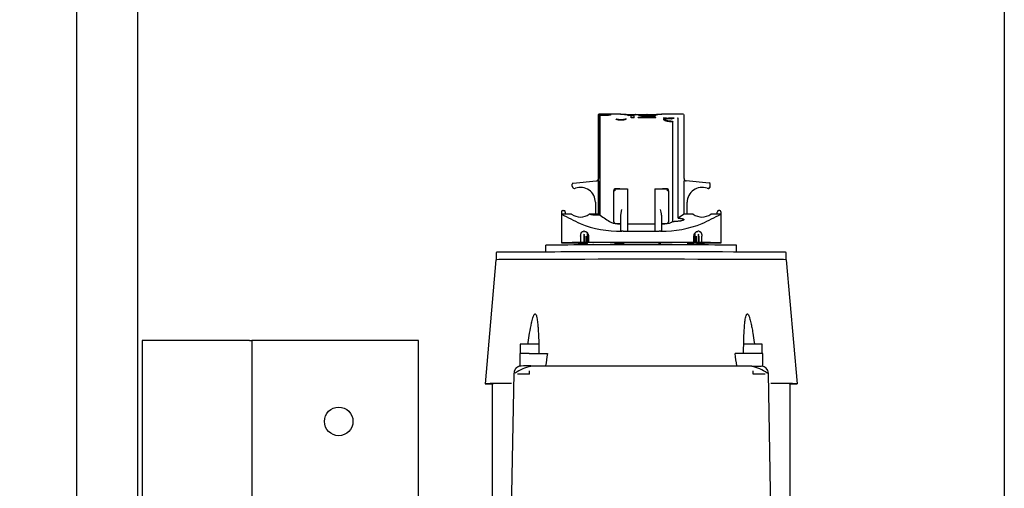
# Model space of a CAD drawing. Header units: centimetres. Extents: x 0 to 55409, y -2708 to 14680.
# Tile 147 of 215: x 51025 to 51067, y 4564 to 4583. Entities that reach past the tile are written whole.
import ezdxf

# ---------------------------------------------------------------- set-up
doc = ezdxf.new("R2010")
doc.units = ezdxf.units.CM
doc.header["$LTSCALE"] = 0.01
doc.layers.add('A-konstrukcja', color=7, linetype='Continuous')
doc.layers.add('CKPOM_POWIERZ', color=1, linetype='Continuous', plot=False)

# ---------------------------------------------------------------- blocks, each defined once
blk = doc.blocks.new('A$7E8814B27261F1')
at = {"color": 7, "linetype": 'Continuous'}
for p, q in [((366.58, 325.5), (636.73, 325.5)), ((636.73, 325.5), (711.34, 325.5)), ((554, 298), (353, 298)), ((636.73, 300), (367, 300)), ((554, 293), (554, 298)), ((711.34, 300), (636.73, 300)), ((554, 253), (554, 293)), ((554, 253), (554, 252)), ((554, 252), (457, 252)), ((554, 247), (554, 252)), ((554, 187), (554, 247)), ((554, 182), (554, 187)), ((452.5, 182), (554, 182)), ((587.81, 149.5), (535.81, 154.05)), ((535.81, 151.05), (447.86, 151.05)), ((590.91, 149.4), (587.82, 149.4)), ((442.63, 143.61), (540.3, 141.91)), ((548.45, 139.52), (543.12, 139.52)), ((552.45, 139.27), (548.46, 139.27)), ((539.79, 135.47), (541.26, 135.47)), ((543.26, 134.91), (543.26, 42.09)), ((548.46, 135.52), (548.46, 127.9)), ((591.05, 128.5), (593.91, 128.5)), ((594.89, 119.69), (594.89, 120.25)), ((594.89, 120.25), (594.92, 120.25)), ((607.91, 122), (594.91, 122)), ((594.92, 120.25), (594.92, 119.94)), ((606.89, 117.71), (606.89, 120.25)), ((606.89, 120.25), (606.91, 120.25)), ((606.91, 120.25), (606.91, 121.97)), ((607.92, 121.97), (606.91, 121.97)), ((606.91, 120.25), (607.82, 120.25)), ((607.82, 120.25), (607.82, 120.45)), ((607.82, 120.45), (607.92, 120.45)), ((608.42, 121.47), (608.42, 120.95)), ((594.89, 119.69), (594.93, 119.69)), ((617.95, 117.15), (617.95, 117.14)), ((617.96, 117.15), (617.95, 117.15)), ((618.72, 117.5), (618.7, 117.5)), ((618.72, 117.5), (619.5, 117.5)), ((619.99, 117.04), (620.84, 107.4)), ((594.81, 114.1), (594.81, 113.93)), ((594.81, 112.62), (594.81, 113.93)), ((594.81, 112.62), (594.81, 112.5)), ((594.81, 112.5), (594.81, 112.38)), ((594.81, 111.66), (594.81, 112.38)), ((594.81, 111.66), (594.85, 111.66)), ((594.88, 114.63), (594.88, 114.82)), ((594.88, 114.82), (594.88, 114.6)), ((594.88, 114.82), (594.89, 114.82)), ((594.92, 114.82), (594.89, 114.82)), ((594.89, 111.4), (594.89, 114.02)), ((594.89, 112.45), (594.89, 111.4)), ((594.92, 114.37), (594.92, 111.4)), ((594.99, 115.17), (594.93, 115.17)), ((594.93, 111.4), (594.93, 112.84)), ((594.94, 114.6), (594.94, 114.82)), ((594.94, 114.82), (594.94, 114.63)), ((594.94, 114.82), (595, 114.82)), ((594.94, 114.6), (595, 114.6)), ((595.02, 113.93), (595.02, 114.1)), ((595.02, 112.62), (595.02, 113.93)), ((597.72, 113.93), (595.02, 113.93)), ((595.02, 112.62), (595.02, 112.5)), ((597.72, 112.62), (595.02, 112.62)), ((595.02, 112.5), (595.02, 112.38)), ((595.02, 112.5), (598.59, 112.5)), ((595.02, 111.66), (595.02, 112.38)), ((597.72, 112.38), (595.02, 112.38)), ((597.72, 111.66), (595.02, 111.66)), ((594.44, 111.4), (594.01, 111.4)), ((594.96, 111.4), (594.44, 111.4)), ((594.99, 111.07), (594.99, 110.93)), ((594.99, 111.07), (599, 111.07)), ((594.99, 110.85), (594.99, 111.07)), ((594.99, 110.85), (598.64, 110.85)), ((595, 108.79), (595, 108.57)), ((595, 107.77), (595.03, 107.77)), ((595.03, 107.75), (595.03, 110.64)), ((597.73, 110.64), (595.03, 110.64)), ((606.89, 107.75), (606.89, 110.29)), ((606.89, 107.75), (606.91, 107.75)), ((606.91, 106.48), (606.91, 107.75)), ((611.92, 107.75), (606.91, 107.75)), ((606.46, 105.77), (648.24, 105.77)), ((606.87, 106.42), (648.68, 106.42)), ((620.73, 106.48), (606.91, 106.48)), ((648.72, 106.5), (621.83, 106.5)), ((648.26, 105.77), (648.24, 105.77)), ((648.68, 106.42), (648.68, 105.5)), ((648.91, 97.02), (648.91, 106.33)), ((594.44, 99.62), (594.03, 99.62)), ((595.03, 99.62), (594.44, 99.62)), ((594.79, 99.62), (594.79, 96)), ((594.8, 96), (594.8, 99.62)), ((595.03, 101.5), (595.03, 101.5)), ((595.03, 101.5), (595.04, 101.5)), ((595.03, 100.7), (595.03, 76.3)), ((595.04, 76.3), (595.04, 100.7)), ((603.03, 99.3), (603.03, 97)), ((603.73, 100), (615.96, 100)), ((615.96, 100), (616.65, 100)), ((616.65, 100), (616.84, 100)), ((617.35, 94.25), (617.35, 99.3)), ((617.54, 98.85), (617.54, 99.3)), ((595.01, 96), (594.03, 96)), ((594.78, 96), (594.78, 96.07)), ((594.78, 96), (594.78, 96.07)), ((594.81, 98.5), (594.81, 98.5)), ((594.81, 98.5), (595.01, 98.5)), ((594.81, 97.7), (594.81, 96)), ((594.82, 96), (594.82, 97.7)), ((595.01, 98.5), (595.01, 98.5)), ((595.01, 98.5), (595.03, 98.5)), ((595.01, 97.7), (595.01, 92.5)), ((595.02, 95.73), (595.02, 97.7)), ((595.02, 95.62), (595.02, 95.73)), ((595.03, 95.73), (595.02, 95.73)), ((595.02, 95.5), (595.02, 95.62)), ((595.02, 95.62), (595.03, 95.62)), ((595.02, 81.5), (595.02, 95.5)), ((595.03, 95.5), (595.02, 95.5)), ((595.04, 96.07), (595.04, 80.93)), ((595.05, 96.07), (595.05, 80.93)), ((599.82, 96.07), (599.82, 96.6)), ((599.82, 96.07), (599.82, 94.25)), ((599.94, 97), (606.53, 97)), ((602.88, 97), (602.88, 97.47)), ((606.53, 97), (608.88, 96.6)), ((617.51, 97.47), (617.51, 94.25)), ((595.01, 92.5), (595.01, 92.5)), ((595.01, 84.5), (595.01, 92.5)), ((608.88, 94.25), (599.82, 94.25)), ((599.82, 94.25), (599.82, 82.75)), ((602.88, 94.25), (602.88, 82.75)), ((616.29, 94.25), (608.88, 94.25)), ((617.35, 94.25), (616.29, 94.25)), ((617.51, 94.25), (617.35, 94.25)), ((647.36, 92.75), (648.33, 92.75)), ((647.36, 91.5), (647.36, 92.75)), ((647.36, 91.5), (648.47, 91.5)), ((648.17, 91.5), (648.17, 92.75)), ((648.19, 94), (648.35, 94)), ((648.47, 92.75), (648.33, 92.75)), ((648.47, 91.5), (648.47, 92.75)), ((648.58, 86), (648.58, 91)), ((647.36, 82.33), (647.36, 89.83)), ((647.36, 89.83), (647.51, 89.83)), ((647.51, 88.17), (647.36, 88.17)), ((647.51, 82.33), (647.51, 88.17)), ((648.27, 88.58), (648.27, 89.63)), ((648.35, 89.42), (648.27, 89.42)), ((648.42, 88.58), (648.27, 88.58)), ((648.45, 87.75), (648.35, 87.75)), ((595.01, 84.5), (595.01, 79.3)), ((595.01, 84.5), (595.01, 84.5)), ((608.88, 82.75), (599.82, 82.75)), ((599.82, 82.75), (599.82, 80.93)), ((616.29, 82.75), (608.88, 82.75)), ((617.35, 82.75), (616.29, 82.75)), ((617.51, 82.75), (617.35, 82.75)), ((617.35, 77.7), (617.35, 82.75)), ((617.51, 82.75), (617.51, 79.53)), ((648.14, 84), (647.97, 84)), ((648.23, 83.58), (648.01, 83.58)), ((648.42, 83.38), (648.12, 83.38)), ((648.23, 83.58), (648.27, 83.58)), ((648.45, 84.21), (648.34, 84.21)), ((648.38, 85.67), (648.38, 86.5)), ((648.47, 86.29), (648.38, 86.29)), ((648.47, 85.46), (648.38, 85.46)), ((648.5, 86.2), (648.39, 86.2)), ((648.47, 85.46), (648.47, 86.29)), ((594.03, 81), (595.01, 81)), ((594.49, 80.6), (594.03, 80.6)), ((595.01, 80.6), (594.49, 80.6)), ((595.02, 81.5), (595.02, 81.38)), ((595.03, 81.5), (595.02, 81.5)), ((595.02, 81.38), (595.02, 81.27)), ((595.02, 81.38), (595.03, 81.38)), ((595.02, 79.3), (595.02, 81.27)), ((595.03, 81.27), (595.02, 81.27)), ((599.82, 80.4), (599.82, 80.93)), ((606.53, 80), (599.94, 80)), ((602.88, 79.53), (602.88, 80)), ((603.03, 80), (603.03, 77.7)), ((647.36, 82.33), (647.51, 82.33)), ((648.35, 82.54), (648.14, 82.54)), ((648.23, 82.33), (648.27, 82.33)), ((648.91, 70.69), (648.91, 79.94)), ((595.01, 78.5), (595.01, 78.5)), ((595.01, 78.5), (595.03, 78.5)), ((595.03, 75.5), (595.03, 75.5)), ((595.03, 75.5), (595.04, 75.5)), ((615.96, 77), (603.73, 77)), ((603.87, 75.17), (645.62, 75.17)), ((616.65, 77), (615.96, 77)), ((617.54, 77.7), (617.54, 78.19)), ((605.27, 73.03), (647.07, 73.03)), ((606.91, 69.25), (606.91, 70.52)), ((606.91, 70.52), (620.73, 70.52)), ((621.83, 70.5), (648.72, 70.5)), ((594.49, 68.8), (594.02, 68.8)), ((594.49, 68.8), (594.99, 68.8)), ((594.8, 66.36), (594.8, 68.8)), ((594.84, 66.36), (594.8, 66.36)), ((594.83, 68.43), (594.83, 68.21)), ((594.84, 66.15), (594.84, 65.93)), ((594.89, 68.65), (594.89, 64.55)), ((594.89, 62.98), (594.89, 68.65)), ((594.92, 68.51), (594.92, 62.63)), ((594.93, 64.16), (594.93, 68.51)), ((594.99, 66.15), (594.99, 65.93)), ((597.94, 66.15), (594.99, 66.15)), ((595, 68.21), (595, 69.4)), ((595.03, 69.4), (595, 69.4)), ((595.03, 66.36), (595.03, 69.25)), ((595.03, 66.36), (597.73, 66.36)), ((606.89, 66.71), (606.89, 69.25)), ((606.89, 69.25), (606.91, 69.25)), ((606.91, 69.25), (611.92, 69.25)), ((619.99, 59.96), (620.84, 69.6)), ((594.81, 64.62), (594.81, 65.34)), ((594.85, 65.34), (594.81, 65.34)), ((594.81, 64.5), (594.81, 64.62)), ((594.81, 64.38), (594.81, 64.5)), ((594.81, 63.07), (594.81, 64.38)), ((594.81, 63.07), (594.81, 62.9)), ((594.84, 65.93), (594.84, 66.07)), ((594.84, 65.93), (594.84, 65.93)), ((594.88, 62.4), (594.88, 62.18)), ((594.88, 62.18), (594.88, 62.37)), ((594.88, 62.18), (594.89, 62.18)), ((594.89, 62.18), (594.92, 62.18)), ((594.94, 62.18), (594.94, 62.4)), ((595, 62.4), (594.94, 62.4)), ((594.94, 62.37), (594.94, 62.18)), ((594.94, 62.18), (595, 62.18)), ((594.99, 65.93), (594.99, 66.07)), ((594.99, 65.93), (599, 65.93)), ((595.02, 64.62), (595.02, 65.34)), ((595.02, 65.34), (597.72, 65.34)), ((595.02, 64.5), (595.02, 64.62)), ((597.72, 64.62), (595.02, 64.62)), ((595.02, 64.38), (595.02, 64.5)), ((595.02, 64.5), (598.59, 64.5)), ((595.02, 63.07), (595.02, 64.38)), ((597.72, 64.38), (595.02, 64.38)), ((595.02, 62.9), (595.02, 63.07)), ((595.02, 63.07), (597.72, 63.07)), ((594.93, 61.83), (594.99, 61.83)), ((606.89, 56.75), (606.89, 59.29)), ((617.95, 59.85), (617.95, 59.86)), ((617.95, 59.85), (617.96, 59.85)), ((618.7, 59.5), (618.72, 59.5)), ((618.72, 59.5), (619.5, 59.5)), ((594.89, 56.75), (594.89, 57.31)), ((594.89, 57.31), (594.93, 57.31)), ((594.92, 56.75), (594.89, 56.75)), ((594.91, 55), (607.91, 55)), ((594.92, 57.06), (594.92, 56.75)), ((606.89, 56.75), (606.91, 56.75)), ((606.91, 55.03), (606.91, 56.75)), ((607.82, 56.75), (606.91, 56.75)), ((607.92, 55.03), (606.91, 55.03)), ((607.82, 56.75), (607.82, 56.55)), ((607.82, 56.55), (607.92, 56.55)), ((608.42, 55.53), (608.42, 56.05)), ((548.46, 41.48), (548.46, 49.11)), ((591.05, 48.5), (593.91, 48.5)), ((539.79, 41.53), (541.26, 41.53)), ((543.08, 37.48), (548.45, 37.48)), ((548.46, 37.73), (552.45, 37.73)), ((425.73, 33.09), (540.3, 35.09)), ((439.87, 25.95), (535.81, 25.95)), ((535.81, 22.95), (587.81, 27.5)), ((587.82, 27.6), (590.91, 27.6))]:
    blk.add_line(p, q, dxfattribs=at)
blk.add_circle((520, 215.5), 6, dxfattribs=at)
for centre, radius, start, end in [((527.43, 132.06), 15.87, 10.1602, 35.9465), ((383.37, 137.51), 156.43, 359.2526, 1.0837), ((202.61, 135.91), 340.65, 359.8318, 0.5045), ((76.01, -3173.26), 3334.79, 81.8553, 81.94568), ((896.08, -28.04), 325.77, 152.5814, 154.1313), ((607.92, 121.47), 0.5, 359.9911, 89.9907), ((607.92, 120.95), 0.5, 270, 0), ((612.16, 114), 6.44, 144.8218, 215.1782), ((611.9, 114), 6.25, 270, 20.1712), ((611.9, 114), 6.25, 270, 20.1712), ((611.91, 114), 6.25, 270, 20.1712), ((611.92, 114), 6.25, 270, 20.1712), ((618.7, 116.5), 1, 150.0001, 200.1712), ((618.71, 116.5), 1, 139.4778, 200.1712), ((618.72, 116.5), 1, 139.4778, 200.1712), ((618.72, 116.5), 1, 150.0001, 200.1712), ((618.7, 116.5), 1, 89.9619, 149.9543), ((618.72, 116.5), 0.998, 90.0341, 150.0503), ((619.5, 117), 0.5, 69.5369, 90), ((619.5, 117), 0.5, 5, 90), ((645.01, 97.55), 45.2, 158.5222, 181.0926), ((1514.33, -492.98), 1087.54, 146.59455, 146.87887), ((605.77, 107.1), 1.3, 328.4612, 331.3703), ((620.56, 200.83), 94.35, 270.101, 270.7745), ((621.83, 107.49), 1, 184.9941, 269.9954), ((746.22, 35.66), 120.52, 144.0021, 144.0423), ((648.68, 106.22), 0.203, 3.2931, 90.1351), ((611.7, 97.97), 8.83, 158.1327, 183.2733), ((603.73, 99.3), 0.7, 90, 180), ((616.65, 99.3), 0.7, 0, 90), ((616.84, 99.3), 0.7, 0, 90), ((601.11, 96.6), 1.29, 176.0815, 180.0165), ((596.89, 98.54), 20.65, 357.0293, 0.8983), ((826.85, 87.85), 178.24, 177.0425, 178.9995), ((820.36, 88.16), 171.68, 176.9869, 179.0517), ((542.76, 81.58), 106.15, 6.0394, 6.7183), ((542.88, 83.02), 106.03, 5.2638, 5.9425), ((648.39, 90.98), 0.185, 269.349, 4.729), ((648.5, 91), 0.2, 292.3069, 359.0633), ((468.7, 67.41), 179.91, 6.624, 6.7547), ((469.35, 67.41), 179.56, 5.3003, 7.1727), ((464.19, 65.43), 184.73, 5.4454, 7.0705), ((638.23, 85.81), 10.74, 19.6422, 20.8266), ((583.99, 79.42), 64.93, 7.7463, 8.1175), ((327.55, 68.77), 321.37, 3.3481, 3.4597), ((505.14, 76.64), 143.77, 4.765, 5.0983), ((78.13, 64.81), 570.78, 2.3029, 2.3866), ((504.56, 95.32), 144.06, 355.07, 355.2445), ((583.68, 72.49), 65.24, 8.8593, 9.2298), ((611.34, 76.35), 37.59, 11.0927, 11.7406), ((583.99, 92.75), 64.93, 351.8825, 352.2537), ((327.55, 103.39), 321.37, 356.5403, 356.6519), ((505.14, 95.32), 143.77, 354.9017, 355.235), ((648.39, 86.02), 0.185, 355.2067, 90.7153), ((78.13, 107.14), 570.78, 357.6134, 357.6971), ((648.5, 86), 0.2, 0.9359, 67.6933), ((826.85, 89.15), 178.23, 181.0004, 182.9575), ((820.53, 88.85), 171.85, 180.9493, 183.012), ((601.11, 80.4), 1.29, 179.9835, 183.9185), ((646.48, 79.71), 46.66, 179.2656, 201.1195), ((611.7, 79.03), 8.83, 176.7267, 201.8673), ((605.85, 91.05), 11.07, 273.5174, 285.8478), ((596.89, 78.46), 20.65, 359.2011, 2.9704), ((637.89, 78.28), 11.1, 21.4128, 22.5724), ((638.23, 86.15), 10.74, 339.1733, 340.3577), ((603.73, 77.7), 0.7, 180, 270), ((1104.63, 402.35), 598.18, 213.09426, 213.15873), ((624, 74.7), 20.14, 178.6529, 180.0014), ((616.65, 77.7), 0.7, 270, 0), ((616.84, 77.7), 0.7, 270, 0), ((645.62, 75.81), 0.637, 269.9665, 274.6966), ((525.3, 19.16), 96.42, 32.1856, 33.9693), ((620.57, -22.75), 93.27, 89.2217, 89.9029), ((621.83, 69.51), 1, 90.004, 175.0047), ((647.07, 73.25), 0.22, 270.0046, 275.5235), ((612.16, 63), 6.44, 144.8218, 215.1782), ((611.9, 63), 6.25, 339.8288, 90), ((611.9, 63), 6.25, 339.8288, 90), ((611.91, 63), 6.25, 339.8288, 90), ((611.92, 63), 6.25, 339.8288, 90), ((932.93, 223.53), 366.99, 205.9558, 207.3316), ((618.7, 60.5), 1, 159.8288, 209.9999), ((618.71, 60.5), 1, 159.8288, 220.5222), ((618.72, 60.5), 1, 159.8288, 209.9999), ((618.72, 60.5), 1, 159.8288, 220.5222), ((618.7, 60.5), 1, 210.05, 270.0338), ((618.72, 60.5), 0.999, 209.9539, 269.9617), ((619.5, 60), 0.5, 270, 355), ((619.5, 60), 0.5, 270, 290.4631), ((607.92, 56.05), 0.5, 0, 90), ((607.92, 55.53), 0.5, 270.0093, 0.0089), ((76.01, 3350.26), 3334.79, 278.05431, 278.1447), ((389.94, 39.47), 149.86, 358.8761, 0.7876), ((527.43, 44.94), 15.87, 324.0555, 349.8388), ((540.14, 38.09), 3, 272.9782, 360), ((369.04, 39.09), 171.3, 358.6612, 358.8486)]:
    blk.add_arc(centre, radius, start, end, dxfattribs=at)
for centre, major_axis, ratio, start_param, end_param in [((535.81, 88.5), (0, -65.55), 0.002935, 2.551097, 3.445304), ((535.81, 88.5), (0, -62.55), 0.002935, 2.62761, 3.141593), ((587.81, 88.5), (0, -61), 0.002935, 1.570796, 3.141336), ((590.91, 88.5), (0, -60.9), 0.002935, 1.570796, 3.141593), ((548.45, 135.52), (0, 4), 0.002935, 4.712389, 6.283185), ((552.45, 135.52), (0, 3.75), 0.002935, 3.141593, 6.283185), ((593.91, 88.5), (0, 40), 0.002935, 3.141593, 6.283185), ((594.91, 42), (0, -80), 0.002935, 2.693405, 3.589781), ((594.91, 42), (0, 78), 0.002935, 5.834997, 6.244714), ((607.91, 42), (0, -80), 0.002935, 3.11659, 3.141593), ((594.91, 42), (0, 78), 0.002935, 0.089864, 0.448188), ((594.84, 96.07), (0, 18), 0.002935, 0.448188, 0.523599), ((594.91, 42), (0, 73.3), 0.002935, 0.138053, 0.34709), ((594.91, 42), (0, 71.5), 0.002935, 0.124263, 0.242963), ((594.91, 42), (0, 73.3), 0.002935, 0.114734, 0.134903), ((594.89, 114.02), (0, -0.8), 0.002935, 1.570796, 3.256327), ((594.89, 112.45), (0, -0.5), 0.002935, 1.570796, 3.265856), ((594.93, 114.37), (0, -0.8), 0.002935, 3.082247, 4.712389), ((594.91, 42), (0, 73.3), 0.002935, 6.148283, 6.22384), ((594.93, 112.84), (0, -0.5), 0.002935, 3.073935, 4.712389), ((594.91, 42), (0, 71.5), 0.002935, 5.882509, 6.215528), ((594.91, 42), (0, 73.3), 0.002935, 5.936095, 6.145132), ((594.99, 96.07), (0, 18), 0.002935, 5.759587, 5.834997), ((597.72, 111.46), (2, -0.01), 0.577345, 1.124172, 1.575199), ((597.72, 113.54), (2, 0.01), 0.577345, 4.707987, 5.159013), ((599.69, 96.07), (0, 20), 0.002935, 5.658305, 5.700821), ((594.91, 42), (0, 73.3), 0.002935, 5.883677, 5.933101), ((595, 108.79), (0, 0.8), 0.002935, 4.712389, 5.883677), ((595, 108.57), (0, 0.8), 0.002935, 2.740916, 4.712389), ((594.99, 96.07), (0, -20), 0.002935, 1.570796, 2.386989), ((594.99, 96.07), (0, -18), 0.002935, 1.570796, 2.276568), ((594.84, 96.07), (0, -18), 0.002935, 4.514006, 4.712389), ((594.84, 96.07), (0, 20), 0.002935, 1.392477, 1.570796), ((595.03, 100.7), (0, 0.8), 0.002935, 0, 1.570796), ((595.03, 100.7), (0, 0.8), 0.002935, 4.712389, 6.283185), ((594.81, 97.7), (0, -0.8), 0.002935, 1.570796, 3.141591), ((594.81, 97.7), (0, -0.8), 0.002935, 3.141591, 4.712389), ((595.01, 97.7), (0, 0.8), 0.002935, 4.712389, 6.283185), ((595.01, 97.7), (0, 0.8), 0.002935, 0.000002, 1.570796), ((646.69, 94.8), (0, -0.2), 0.986498, 1.570796, 2.767434), ((648.5, 91), (-0.2, 0.003), 0.292087, 3.141166, 3.197515), ((587.81, 88.5), (0, 61), 0.002935, 3.141849, 4.712389), ((590.91, 88.5), (0, 60.9), 0.002935, 3.141593, 4.712389), ((648.5, 86), (-0.2, -0.003), 0.292102, 3.085671, 3.141589), ((595.01, 79.3), (0, 0.8), 0.002935, 1.570796, 3.141594), ((595.01, 79.3), (0, 0.8), 0.002935, 3.141591, 4.712389), ((594.99, 80.93), (0, -20), 0.002935, 0.754604, 1.570796), ((594.99, 80.93), (0, 18), 0.002935, 4.006617, 4.712389), ((595.03, 76.3), (0, 0.8), 0.002935, 1.570796, 3.141594), ((595.03, 76.3), (0, 0.8), 0.002935, 3.141593, 4.712389), ((621.83, 172.5), (0, 102), 0.002935, 3.131725, 3.156371), ((594.84, 80.93), (0, -20), 0.002935, 5.363787, 5.528582), ((594.91, 135), (0, -71.5), 0.002935, 5.882509, 6.158922), ((594.83, 68.43), (0, -0.8), 0.002935, 4.226433, 4.712389), ((594.83, 68.21), (0, -0.8), 0.002935, 4.712389, 5.883677), ((594.91, 135), (0, -73.3), 0.002935, 5.883677, 5.933101), ((594.9, 68.65), (0, -2.8), 0.002935, 4.657195, 4.712389), ((594.9, 68.65), (0, -2), 0.002935, 4.635079, 4.712389), ((594.92, 68.51), (0, -2), 0.002935, 1.570796, 1.715896), ((594.92, 68.51), (0, -2.8), 0.002935, 1.570796, 1.67426), ((594.91, 135), (0, -71.5), 0.002935, 0.067657, 0.338146), ((594.98, 68.49), (0, 1), 0.002935, 3.479739, 5.025142), ((594.99, 74.7), (0, 5.9), 0.002935, 3.141593, 3.597946), ((594.91, 135), (0, -73.3), 0.002935, 0.350084, 0.399508), ((595, 68.21), (0, -0.8), 0.002935, 0.399508, 1.570796), ((594.84, 80.93), (0, -18), 0.002935, 5.759587, 5.834997), ((594.91, 135), (0, -78), 0.002935, 5.834997, 6.193321), ((594.91, 135), (0, 80), 0.002935, 2.693405, 3.589781), ((594.91, 135), (0, -73.3), 0.002935, 5.936095, 6.145132), ((594.91, 135), (0, -73.3), 0.002935, 6.148283, 6.168451), ((594.89, 64.55), (0, 0.5), 0.002935, 3.017329, 4.712389), ((594.89, 62.98), (0, 0.8), 0.002935, 3.026858, 4.712389), ((594.91, 135), (0, -78), 0.002935, 0.038471, 0.448188), ((594.93, 62.63), (0, 0.8), 0.002935, 1.570796, 3.200938), ((594.93, 64.16), (0, 0.5), 0.002935, 1.570796, 3.20925), ((594.91, 135), (0, -73.3), 0.002935, 0.059345, 0.134903), ((594.91, 135), (0, -73.3), 0.002935, 0.138053, 0.34709), ((594.99, 80.93), (0, -18), 0.002935, 0.448188, 0.523599), ((597.72, 63.46), (2, -0.01), 0.577345, 1.124172, 1.575199), ((597.72, 65.54), (2, 0.01), 0.577345, 4.707987, 5.159013), ((599.69, 80.93), (0, -20), 0.002935, 0.582364, 0.62488), ((607.91, 135), (0, 80), 0.002935, 3.141593, 3.166595), ((543.18, 35), (0, -10.85), 0.002935, 4.012474, 4.423392), ((548.45, 41.48), (0, -4), 0.002935, 0, 1.570796), ((552.45, 41.48), (0, -3.75), 0.002935, 0, 3.141593), ((535.81, 88.5), (0, 65.55), 0.002935, 2.837881, 3.732056), ((535.81, 88.5), (0, 62.55), 0.002935, 3.141593, 3.655545)]:
    blk.add_ellipse(centre, major_axis=major_axis, ratio=ratio, start_param=start_param, end_param=end_param, dxfattribs=at)
for points, weights in [([(543.24, 138.91), (543.24, 140.64), (542.03, 141.88), (540.3, 141.91)], [1.16736616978, 0.944209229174, 0.944211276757, 1.16737231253]), ([(648.86, 97.04), (648.89, 97.08), (648.91, 97.13), (648.91, 97.18)], [1.04244449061, 0.987803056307, 0.985919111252, 1.03679265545]), ([(648.86, 79.96), (648.89, 79.92), (648.91, 79.87), (648.91, 79.82)], [1.04244660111, 0.987803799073, 0.985918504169, 1.0367907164])]:
    blk.add_rational_spline(points, weights, degree=3, dxfattribs=at)
for points, knots in [([(552.45, 136.03), (552.66, 136), (554.2, 135.79), (557.16, 135.34), (560.61, 134.72), (563.07, 134.13), (564.24, 133.73), (564.78, 133.45), (564.99, 133.27), (565.07, 133.14), (565.12, 132.9), (564.48, 132.49), (563.54, 132.31), (562.4, 132.11), (561.06, 131.95), (559.26, 131.8), (556.52, 131.64), (552.88, 131.5), (550.01, 131.47), (548.46, 131.45)], [0.1164224, 0.1164224, 0.1164224, 0.1164224, 0.1349744, 0.2502166, 0.3752995, 0.4378256, 0.469073, 0.4846887, 0.4925198, 0.4966186, 0.5003701, 0.5218265, 0.5621282, 0.5906125, 0.6246781, 0.6818998, 0.7497834, 0.8650196, 1, 1, 1, 1]), ([(597.72, 113.93), (597.81, 113.93), (597.99, 113.93), (598.26, 113.9), (598.51, 113.85), (598.75, 113.79), (598.97, 113.71), (599.16, 113.62), (599.33, 113.51), (599.47, 113.38), (599.58, 113.25), (599.66, 113.1), (599.71, 112.94), (599.72, 112.83), (599.72, 112.78)], [0, 0, 0, 0, 0.080299, 0.160892, 0.241432, 0.321708, 0.402073, 0.483384, 0.5664, 0.650567, 0.73553, 0.821698, 0.909645, 1, 1, 1, 1]), ([(599.72, 112.29), (599.72, 112.26), (599.72, 112.19), (599.71, 112.08), (599.68, 111.97), (599.64, 111.87), (599.57, 111.7), (599.45, 111.49), (599.23, 111.24), (598.94, 111.01), (598.65, 110.84), (598.39, 110.74), (598.17, 110.69), (597.96, 110.65), (597.81, 110.65), (597.73, 110.64)], [0, 0, 0, 0, 0.050023, 0.09988, 0.14974, 0.199772, 0.250143, 0.37683, 0.500075, 0.624995, 0.749862, 0.813296, 0.874922, 0.937809, 1, 1, 1, 1]), ([(606.46, 105.77), (606.46, 105.84), (606.46, 105.96), (606.46, 106.14), (606.46, 106.32), (606.47, 106.57), (606.47, 106.86), (606.49, 107.32), (606.51, 107.86), (606.54, 108.43), (606.58, 108.91), (606.63, 109.28), (606.67, 109.53), (606.71, 109.66), (606.74, 109.65), (606.78, 109.51), (606.81, 109.25), (606.83, 108.86), (606.85, 108.37), (606.86, 107.89), (606.86, 107.46), (606.87, 107.13), (606.87, 106.78), (606.87, 106.54), (606.87, 106.42)], [0, 0, 0, 0, 0.015651, 0.031274, 0.046901, 0.062563, 0.09382, 0.125107, 0.18759, 0.250074, 0.312557, 0.375041, 0.437525, 0.500008, 0.562492, 0.624975, 0.687459, 0.749942, 0.812425, 0.874909, 0.906174, 0.937453, 0.968721, 1, 1, 1, 1]), ([(648.52, 101.35), (648.51, 101.35), (648.49, 101.37), (648.46, 101.48), (648.42, 101.69), (648.39, 101.98), (648.35, 102.34), (648.32, 102.77), (648.29, 103.22), (648.27, 103.67), (648.26, 104.1), (648.25, 104.5), (648.24, 104.87), (648.24, 105.2), (648.24, 105.4), (648.24, 105.5)], [0.49972, 0.49972, 0.49972, 0.49972, 0.5382142, 0.5852752, 0.6322933, 0.6793824, 0.7266415, 0.7730486, 0.8166173, 0.8562278, 0.8919375, 0.9239515, 0.9524829, 0.9777522, 1, 1, 1, 1]), ([(648.26, 105.77), (648.27, 105.77), (648.29, 105.77), (648.32, 105.76), (648.35, 105.75), (648.38, 105.72), (648.41, 105.68), (648.43, 105.63), (648.44, 105.58), (648.44, 105.56), (648.44, 105.55)], [0, 0, 0, 0, 0.077819, 0.160912, 0.250672, 0.364355, 0.500619, 0.750049, 0.895526, 1, 1, 1, 1]), ([(648.88, 105.5), (648.88, 105.4), (648.88, 105.2), (648.88, 104.88), (648.88, 104.52), (648.88, 104.13), (648.87, 103.7), (648.87, 103.25), (648.86, 102.79), (648.85, 102.35), (648.83, 101.94), (648.81, 101.61), (648.79, 101.36), (648.76, 101.2), (648.73, 101.14), (648.7, 101.17), (648.66, 101.29), (648.62, 101.51), (648.59, 101.81), (648.55, 102.19), (648.52, 102.64), (648.49, 103.11), (648.47, 103.58), (648.46, 104.03), (648.45, 104.45), (648.44, 104.84), (648.44, 105.18), (648.44, 105.4), (648.44, 105.5)], [0, 0, 0, 0, 0.021142, 0.044766, 0.071225, 0.100844, 0.13394, 0.170836, 0.211756, 0.256205, 0.30257, 0.349502, 0.396623, 0.443801, 0.49106, 0.538246, 0.585336, 0.632379, 0.679485, 0.726752, 0.773158, 0.816715, 0.85631, 0.892002, 0.923998, 0.952512, 0.977766, 1, 1, 1, 1]), ([(648.68, 105.5), (648.68, 105.41), (648.68, 105.21), (648.68, 104.9), (648.68, 104.56), (648.68, 104.19), (648.67, 103.78), (648.67, 103.36), (648.66, 102.92), (648.65, 102.49), (648.63, 102.11), (648.62, 101.88), (648.61, 101.77), (648.61, 101.75)], [0, 0, 0, 0, 0.0211535, 0.0447913, 0.0712654, 0.1008996, 0.134011, 0.1709219, 0.2118535, 0.2563086, 0.3026678, 0.349585, 0.3586014, 0.3586014, 0.3586014, 0.3586014]), ([(616.47, 100), (616.49, 100), (616.53, 100), (616.58, 99.98), (616.64, 99.96), (616.7, 99.92), (616.75, 99.87), (616.8, 99.82), (616.84, 99.75), (616.88, 99.67), (616.91, 99.59), (616.94, 99.5), (616.95, 99.4), (616.96, 99.33), (616.96, 99.3)], [0, 0, 0, 0, 0.075055, 0.151653, 0.229775, 0.309404, 0.390525, 0.473128, 0.557207, 0.642763, 0.729804, 0.818344, 0.908402, 1, 1, 1, 1]), ([(599.82, 96.69), (599.83, 96.7), (599.83, 96.73), (599.83, 96.77), (599.84, 96.84), (599.87, 96.92), (599.9, 96.97), (599.92, 97), (599.94, 97), (599.94, 97)], [0, 0, 0, 0, 0.083641, 0.166813, 0.250583, 0.500059, 0.749559, 0.874722, 1, 1, 1, 1]), ([(646.69, 95), (646.69, 95), (646.69, 95), (646.68, 95), (646.66, 95.01), (646.65, 95.01), (646.64, 95.03), (646.62, 95.05), (646.6, 95.07), (646.58, 95.11), (646.56, 95.16), (646.54, 95.22), (646.51, 95.3), (646.48, 95.41), (646.46, 95.54), (646.43, 95.71), (646.4, 95.93), (646.37, 96.19), (646.35, 96.51), (646.34, 96.86), (646.35, 97.22), (646.36, 97.57), (646.38, 97.88), (646.41, 98.14), (646.44, 98.35), (646.47, 98.51), (646.5, 98.64), (646.52, 98.74), (646.55, 98.81), (646.57, 98.87), (646.59, 98.91), (646.61, 98.95), (646.63, 98.97), (646.65, 98.98), (646.66, 98.99), (646.68, 99), (646.69, 99), (646.69, 99), (646.69, 99)], [0, 0, 0, 0, 0.004014, 0.0146, 0.026332, 0.039339, 0.05376, 0.069735, 0.087389, 0.106844, 0.128308, 0.152062, 0.178429, 0.207808, 0.240662, 0.277575, 0.319359, 0.366962, 0.421284, 0.478154, 0.534789, 0.591761, 0.645979, 0.693416, 0.735076, 0.771891, 0.804671, 0.833985, 0.860292, 0.883993, 0.905422, 0.924871, 0.942502, 0.958431, 0.972799, 0.98575, 0.997415, 1, 1, 1, 1]), ([(646.75, 94.97), (646.74, 94.98), (646.73, 95.01), (646.7, 95.09), (646.68, 95.19), (646.65, 95.31), (646.62, 95.48), (646.58, 95.68), (646.55, 95.94), (646.53, 96.26), (646.51, 96.62), (646.51, 97.01), (646.51, 97.4), (646.53, 97.77), (646.56, 98.09), (646.59, 98.35), (646.62, 98.55), (646.65, 98.71), (646.68, 98.84), (646.71, 98.94), (646.73, 99), (646.75, 99.03), (646.75, 99.03)], [0.1249656, 0.1249656, 0.1249656, 0.1249656, 0.1399089, 0.1646577, 0.1921504, 0.2228021, 0.257108, 0.2957375, 0.33955, 0.3897174, 0.4449878, 0.5013467, 0.5576444, 0.6133598, 0.6647061, 0.7094138, 0.7488092, 0.7837565, 0.8149648, 0.8429386, 0.8681016, 0.875035, 0.875035, 0.875035, 0.875035]), ([(599.94, 80), (599.94, 80), (599.93, 80), (599.92, 80.01), (599.89, 80.03), (599.87, 80.08), (599.84, 80.17), (599.83, 80.25), (599.83, 80.29), (599.82, 80.31)], [0, 0, 0, 0, 0.083694, 0.166875, 0.250603, 0.500102, 0.749579, 0.87471, 1, 1, 1, 1]), ([(645.62, 75.17), (645.62, 75.26), (645.63, 75.45), (645.64, 75.73), (645.66, 76.05), (645.69, 76.39), (645.73, 76.75), (645.78, 77.14), (645.85, 77.53), (645.93, 77.91), (646.02, 78.24), (646.13, 78.52), (646.24, 78.72), (646.35, 78.83), (646.47, 78.86), (646.57, 78.8), (646.68, 78.66), (646.77, 78.44), (646.86, 78.14), (646.93, 77.78), (647, 77.38), (647.04, 76.97), (647.08, 76.57), (647.11, 76.2), (647.12, 75.84), (647.14, 75.52), (647.14, 75.23), (647.15, 74.95), (647.15, 74.78), (647.15, 74.7)], [0, 0, 0, 0, 0.020926, 0.043994, 0.069664, 0.098391, 0.130627, 0.16683, 0.207124, 0.250961, 0.297498, 0.345635, 0.394126, 0.442303, 0.490287, 0.538246, 0.586235, 0.634163, 0.681542, 0.727683, 0.771519, 0.81183, 0.848083, 0.880547, 0.909626, 0.935711, 0.959197, 0.980483, 1, 1, 1, 1]), ([(645.82, 75.44), (645.83, 75.54), (645.84, 75.74), (645.85, 76.07), (645.88, 76.43), (645.92, 76.81), (645.97, 77.21), (646.04, 77.63), (646.12, 78.03), (646.21, 78.39), (646.32, 78.68), (646.43, 78.9), (646.54, 79.03), (646.66, 79.06), (646.76, 79.01), (646.87, 78.86), (646.97, 78.63), (647.05, 78.32), (647.13, 77.94), (647.19, 77.53), (647.24, 77.1), (647.28, 76.68), (647.3, 76.28), (647.32, 75.91), (647.33, 75.57), (647.34, 75.25), (647.34, 74.97), (647.34, 74.79), (647.34, 74.7)], [0, 0, 0, 0, 0.023312, 0.049243, 0.078262, 0.110837, 0.147433, 0.188267, 0.232812, 0.280219, 0.329392, 0.379022, 0.428342, 0.477454, 0.526537, 0.575651, 0.624725, 0.673266, 0.720578, 0.765576, 0.806985, 0.844224, 0.877555, 0.907393, 0.934144, 0.958214, 0.980018, 1, 1, 1, 1]), ([(646.75, 75.46), (646.78, 75.54), (646.84, 75.72), (646.93, 76.08), (647, 76.51), (647.06, 77.01), (647.11, 77.55), (647.14, 78.14), (647.16, 78.72), (647.16, 79.12), (647.16, 79.3)], [0.6249474, 0.6249474, 0.6249474, 0.6249474, 0.6725645, 0.7205666, 0.7683345, 0.8159059, 0.8633378, 0.9106711, 0.9580431, 1, 1, 1, 1]), ([(605.27, 73.03), (605.26, 72.98), (605.26, 72.87), (605.24, 72.71), (605.23, 72.56), (605.21, 72.36), (605.19, 72.12), (605.14, 71.76), (605.07, 71.37), (604.97, 70.99), (604.86, 70.72), (604.75, 70.57), (604.62, 70.53), (604.5, 70.62), (604.37, 70.82), (604.25, 71.13), (604.14, 71.55), (604.05, 72.06), (603.97, 72.64), (603.92, 73.19), (603.89, 73.64), (603.87, 73.99), (603.86, 74.34), (603.86, 74.58), (603.86, 74.7)], [0, 0, 0, 0, 0.015643, 0.031263, 0.046892, 0.062556, 0.093805, 0.125095, 0.187581, 0.250067, 0.312552, 0.375038, 0.437525, 0.500013, 0.562499, 0.624985, 0.687472, 0.749957, 0.812439, 0.87492, 0.906191, 0.937458, 0.968726, 1, 1, 1, 1]), ([(616.96, 77.7), (616.96, 77.67), (616.95, 77.61), (616.94, 77.53), (616.93, 77.45), (616.9, 77.37), (616.87, 77.3), (616.84, 77.24), (616.8, 77.18), (616.76, 77.13), (616.71, 77.09), (616.66, 77.06), (616.62, 77.03), (616.57, 77.01), (616.52, 77), (616.49, 77), (616.47, 77)], [0, 0, 0, 0, 0.0786, 0.156066, 0.232414, 0.307656, 0.381804, 0.454864, 0.52684, 0.597733, 0.66754, 0.736255, 0.803869, 0.870372, 0.935753, 1, 1, 1, 1]), ([(645.82, 75.44), (645.82, 75.42), (645.83, 75.4), (645.82, 75.34), (645.81, 75.29), (645.78, 75.24), (645.75, 75.21), (645.72, 75.18), (645.69, 75.18), (645.67, 75.18)], [0, 0, 0, 0, 0.107741, 0.250013, 0.499553, 0.635823, 0.749635, 0.88205, 1, 1, 1, 1]), ([(647.09, 73.04), (647.1, 73.04), (647.12, 73.04), (647.15, 73.05), (647.18, 73.06), (647.21, 73.07), (647.25, 73.1), (647.28, 73.13), (647.3, 73.16), (647.3, 73.17), (647.3, 73.18)], [0, 0, 0, 0, 0.076521, 0.15976, 0.250661, 0.364876, 0.500615, 0.7501, 0.897742, 1, 1, 1, 1]), ([(597.73, 66.36), (597.77, 66.35), (597.84, 66.35), (597.95, 66.34), (598.07, 66.33), (598.21, 66.3), (598.39, 66.26), (598.65, 66.16), (598.94, 65.99), (599.23, 65.76), (599.45, 65.51), (599.59, 65.27), (599.67, 65.06), (599.72, 64.88), (599.72, 64.76), (599.72, 64.71)], [0, 0, 0, 0, 0.031116, 0.062229, 0.093519, 0.125165, 0.186776, 0.250223, 0.375087, 0.500003, 0.62323, 0.749928, 0.833651, 0.916748, 1, 1, 1, 1]), ([(599.72, 64.22), (599.72, 64.17), (599.71, 64.06), (599.66, 63.9), (599.58, 63.75), (599.47, 63.62), (599.33, 63.49), (599.16, 63.38), (598.96, 63.29), (598.75, 63.21), (598.51, 63.15), (598.26, 63.1), (597.99, 63.07), (597.81, 63.07), (597.72, 63.07)], [0, 0, 0, 0, 0.09061, 0.178876, 0.265335, 0.350468, 0.434632, 0.517551, 0.598817, 0.679133, 0.759269, 0.839574, 0.919907, 1, 1, 1, 1]), ([(548.46, 45.55), (550.01, 45.53), (552.88, 45.5), (557.18, 45.34), (560.62, 45.12), (563.07, 44.8), (564.25, 44.53), (564.78, 44.32), (564.99, 44.16), (565.07, 44.05), (565.12, 43.81), (564.48, 43.33), (563.54, 43.03), (562.39, 42.71), (561.05, 42.4), (559.25, 42.03), (556.51, 41.56), (554.2, 41.21), (552.66, 41), (552.45, 40.97)], [0, 0, 0, 0, 0.1349743, 0.2502163, 0.3752991, 0.4378252, 0.4690726, 0.4846884, 0.4925185, 0.4966222, 0.5003698, 0.5218272, 0.5621286, 0.5906126, 0.6246784, 0.6819, 0.7497836, 0.8650197, 0.8835763, 0.8835763, 0.8835763, 0.8835763])]:
    blk.add_open_spline(points, degree=3, knots=knots, dxfattribs=at)
for points in [[(646.82, 95.15), (646.81, 95.1), (646.8, 95.06), (646.79, 95.03)], [(648.36, 87.54), (648.37, 87.19), (648.38, 86.85), (648.38, 86.5)], [(648.45, 87.75), (648.46, 87.26), (648.46, 86.78), (648.47, 86.29)], [(648.36, 84.63), (648.37, 84.97), (648.38, 85.32), (648.38, 85.67)], [(648.45, 84.21), (648.46, 84.63), (648.46, 85.04), (648.47, 85.46)]]:
    blk.add_open_spline(points, degree=3, dxfattribs=at)

msp = doc.modelspace()

# ---------------------------------------------------------------- linework, layer by layer
at = {"layer": 'CKPOM_POWIERZ'}
msp.add_lwpolyline([(49578.82, 5764.604), (51066.82, 5764.604), (51066.82, 4526.604), (49578.82, 4526.604)], close=True, dxfattribs=at)

# ---------------------------------------------------------------- block references
at = {"layer": 'A-konstrukcja', "xscale": 0.1, "yscale": 0.1, "zscale": 0.1, "rotation": 89.99999999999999}
msp.add_blockref('A$7E8814B27261F1', (51060.429, 4514.625), dxfattribs=at)

doc.saveas('drawing.dxf')
